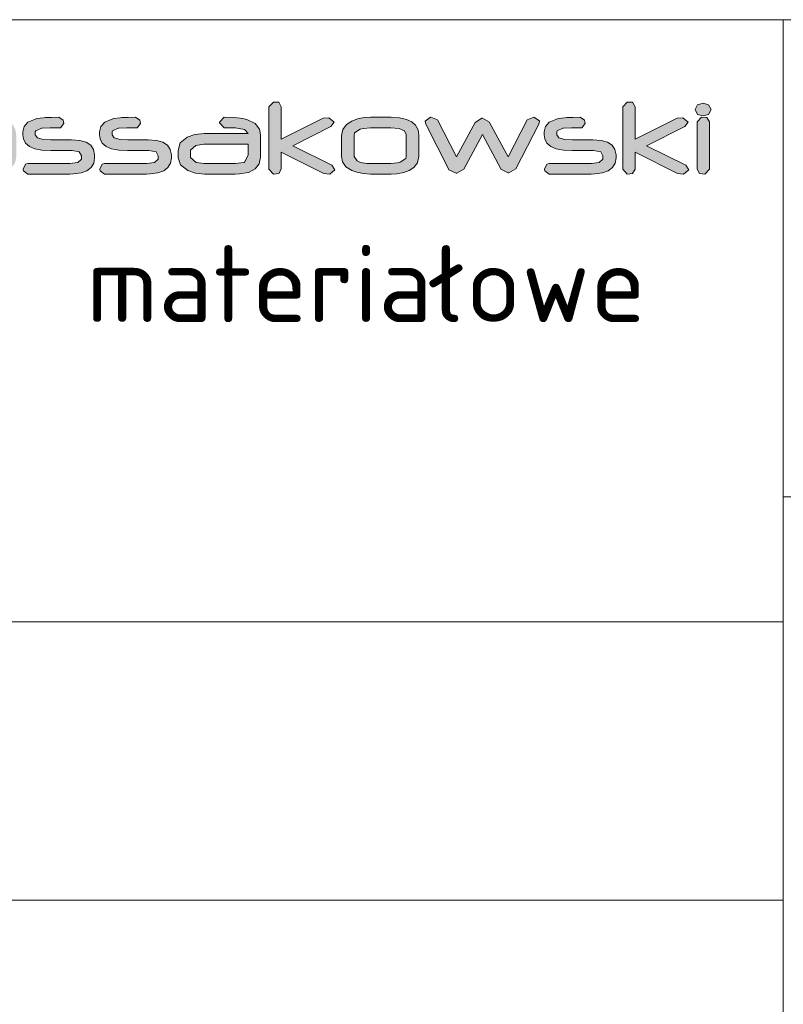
# Model space of a CAD drawing. Header units: millimetres. Extents: x -176817 to 571382, y -58489 to 156123.
# Tile 138 of 256: x -64975 to -64952, y 95768 to 95799. Entities that reach past the tile are written whole.
import ezdxf

# ---------------------------------------------------------------- set-up
doc = ezdxf.new("R2010")
doc.units = ezdxf.units.MM
doc.header["$LTSCALE"] = 0.2
doc.layers.get('0').update_dxf_attribs({"lineweight": 13})
for name, color, linetype, lineweight in [('Prz', 5, 'Continuous', 13), ('SIATKA', 5, 'Continuous', 13), ('TABELA', 7, 'Continuous', 13)]:
    doc.layers.add(name, color=color, linetype=linetype, lineweight=lineweight)
doc.styles.add('Annotative', font='txt')

# ---------------------------------------------------------------- blocks, each defined once
blk = doc.blocks.new('structure pro')
h = blk.add_hatch(color=7)
h.dxf.hatch_style = 1
h.paths.add_polyline_path([(739.2, 22.6), (739.75, 24.09), (741.79, 25.19), (745.17, 25.58), (748.07, 25.58), (749.33, 27.39), (749.17, 28.65), (747.37, 29.9), (747.13, 29.9), (743.75, 29.75), (741, 29.43), (738.81, 28.88), (738.33, 28.65), (735.98, 27.23), (734.56, 25.19), (734.09, 22.6), (734.09, 8.31), (734.09, 7.76), (735.9, 6.34), (738.18, 6.5), (739.2, 8.31)])
h.paths.add_polyline_path([(553.28, 43.25), (550.33, 45.35), (549.87, 45.35), (544.24, 45.15), (539.6, 44.63), (536, 43.65), (535.15, 43.39), (531.22, 40.96), (528.86, 37.63), (528.08, 33.24), (528.08, 9.48), (528.21, 8.44), (531.15, 6.21), (534.95, 6.47), (536.72, 9.42), (536.72, 33.24), (537.63, 35.79), (540.91, 37.56), (546.6, 38.22), (551.38, 38.28), (553.54, 41.29)])
h.paths.add_polyline_path([(115.83, 43.25), (112.82, 45.35), (112.42, 45.35), (106.8, 45.15), (102.15, 44.63), (98.48, 43.65), (97.7, 43.39), (93.77, 40.96), (91.42, 37.63), (90.63, 33.24), (90.63, 9.48), (90.7, 8.44), (93.71, 6.21), (97.44, 6.47), (99.2, 9.42), (99.2, 33.24), (100.12, 35.79), (103.46, 37.56), (109.15, 38.22), (113.93, 38.28), (116.02, 41.29)])
h.paths.add_polyline_path([(1436.84, 35.09), (1434.56, 35.72), (1432.28, 35.09), (1431.18, 33.12), (1432.28, 31.08), (1434.56, 30.45), (1436.84, 31.08), (1437.86, 33.12)])
h.paths.add_polyline_path([(1436.13, 29.75), (1433.93, 29.98), (1432.05, 28.02), (1432.05, 8.31), (1432.99, 6.58), (1435.27, 6.34), (1437.15, 8.31), (1437.15, 28.02)])
h.paths.add_polyline_path([(1405.27, 36.11), (1403.07, 36.19), (1401.18, 34.3), (1401.18, 8.31), (1403.07, 6.34), (1405.27, 6.58), (1406.29, 8.31), (1406.29, 15.45), (1423.96, 6.58), (1426.47, 6.34), (1428.59, 8.15), (1427.33, 10.03), (1411.08, 18.12), (1426.94, 26.06), (1428.28, 27.86), (1426.08, 29.67), (1423.72, 29.51), (1406.29, 20.79), (1406.29, 34.3)])
h.paths.add_polyline_path([(1385.4, 28.65), (1383.59, 29.9), (1380.45, 29.83), (1377.94, 29.75), (1377.15, 29.67), (1374.48, 29.35), (1373.38, 29.04), (1370.71, 27.86), (1369.14, 26.13), (1368.67, 23.86), (1368.67, 22.6), (1368.82, 20.95), (1369.77, 19.22), (1371.34, 17.81), (1373.62, 16.87), (1376.6, 16.32), (1380.21, 16.08), (1388.62, 16.08), (1389.09, 16.08), (1392.07, 15.53), (1393.01, 13.96), (1393.01, 13.1), (1392.94, 12.47), (1391.44, 11.13), (1388.22, 10.74), (1370.71, 10.74), (1369.77, 10.51), (1368.75, 8.31), (1368.82, 7.68), (1370.71, 6.34), (1388.14, 6.34), (1389.64, 6.42), (1392.78, 6.81), (1395.21, 7.68), (1397.02, 9.01), (1398.04, 10.82), (1398.43, 13.1), (1398.43, 14.2), (1398.43, 14.35), (1397.96, 16.55), (1396.78, 18.28), (1394.9, 19.54), (1392.23, 20.24), (1388.85, 20.48), (1380.29, 20.48), (1377.15, 20.71), (1374.64, 21.42), (1373.85, 22.6), (1373.85, 23.86), (1373.93, 24.33), (1376.36, 25.43), (1376.68, 25.43), (1379.9, 25.51), (1383.59, 25.51), (1384.22, 25.58), (1385.55, 27.39)])
h.paths.add_polyline_path([(1324.29, 28.8), (1321.55, 29.98), (1321.47, 29.98), (1319.19, 28.33), (1319.5, 27.08), (1328.85, 8.46), (1329.09, 8.15), (1332.07, 6.74), (1332.38, 6.74), (1335.21, 8.38), (1342.99, 22.76), (1350.6, 8.46), (1350.68, 8.31), (1353.67, 6.81), (1353.98, 6.81), (1356.81, 8.46), (1366.39, 27.08), (1366.7, 28.33), (1366.7, 28.41), (1364.27, 29.98), (1361.6, 28.8), (1353.67, 13.49), (1345.89, 27.78), (1345.89, 27.86), (1342.99, 29.51), (1342.75, 29.51), (1340, 27.78), (1332.23, 13.49)])
h.paths.add_polyline_path([(1308.59, 29.67), (1305.13, 29.9), (1296.49, 29.9), (1293.98, 29.75), (1291.15, 29.2), (1288.8, 28.33), (1286.6, 26.92), (1285.11, 24.8), (1284.56, 22.36), (1284.56, 13.65), (1284.95, 11.45), (1286.36, 9.41), (1288.8, 7.83), (1290.84, 7.13), (1293.59, 6.58), (1296.49, 6.34), (1305.13, 6.34), (1307.49, 6.5), (1310.32, 6.97), (1312.59, 7.76), (1314.56, 9.01), (1316.05, 11.05), (1316.6, 13.65), (1316.6, 22.36), (1316.6, 22.44), (1316.28, 24.72), (1315.26, 26.61), (1313.69, 28.02), (1311.49, 29.04)])
h.paths.add_polyline_path([(1296.57, 25.51), (1304.97, 25.51), (1308.43, 25.19), (1310.63, 24.33), (1311.34, 22.76), (1311.34, 13.65), (1311.18, 12.86), (1308.82, 11.29), (1307.8, 11.05), (1304.97, 10.74), (1296.57, 10.74), (1295.08, 10.74), (1292.41, 11.21), (1291, 11.84), (1289.74, 13.65), (1289.74, 22.36), (1289.97, 23.39), (1292.33, 24.96), (1293.67, 25.27)], flags=16)
h.paths.add_polyline_path([(1258.48, 36.11), (1256.28, 36.19), (1254.4, 34.3), (1254.4, 8.31), (1256.28, 6.34), (1258.48, 6.58), (1259.5, 8.31), (1259.5, 15.45), (1277.17, 6.58), (1279.69, 6.34), (1281.81, 8.15), (1280.55, 10.03), (1264.29, 18.12), (1280.16, 26.06), (1281.49, 27.86), (1279.29, 29.67), (1276.94, 29.51), (1259.5, 20.79), (1259.5, 34.3)])
h.paths.add_polyline_path([(1240.1, 29.75), (1235.86, 29.9), (1233.9, 27.94), (1233.9, 27.63), (1235.86, 25.51), (1237.04, 25.51), (1237.28, 25.51), (1238.14, 25.58), (1238.85, 25.58), (1240.57, 25.51), (1244.34, 24.8), (1245.84, 23.15), (1227.54, 23.15), (1223.61, 22.76), (1220.47, 21.66), (1220.31, 21.58), (1217.56, 19.3), (1216.7, 16.16), (1216.7, 13.18), (1216.7, 13.02), (1217.72, 10.11), (1220.71, 7.83), (1223.93, 6.74), (1227.69, 6.34), (1240.34, 6.34), (1242.15, 6.42), (1245.99, 7.05), (1248.74, 8.46), (1250.39, 10.58), (1250.94, 13.41), (1250.94, 22.68), (1250.55, 24.96), (1248.66, 27.39), (1245.29, 29.04), (1243.56, 29.35)])
h.paths.add_polyline_path([(1240.42, 10.74), (1227.54, 10.74), (1224.16, 11.21), (1221.88, 13.25), (1221.88, 16.24), (1224.08, 18.2), (1227.46, 18.75), (1245.76, 18.75), (1245.76, 17.89), (1245.84, 16.71), (1245.84, 15.53), (1245.84, 14.67), (1245.84, 14.12), (1244.34, 11.29), (1244.11, 11.13)], flags=16)
h.paths.add_polyline_path([(1200.91, 28.65), (1199.11, 29.9), (1196.04, 29.83), (1193.45, 29.75), (1192.67, 29.67), (1190, 29.35), (1188.9, 29.04), (1186.31, 27.86), (1184.74, 26.13), (1184.19, 23.86), (1184.19, 22.6), (1184.42, 20.95), (1185.29, 19.22), (1186.86, 17.81), (1189.13, 16.87), (1192.12, 16.32), (1195.73, 16.08), (1204.13, 16.08), (1204.61, 16.08), (1207.59, 15.53), (1208.53, 13.96), (1208.53, 13.1), (1208.45, 12.47), (1206.96, 11.13), (1203.74, 10.74), (1186.23, 10.74), (1185.29, 10.51), (1184.26, 8.31), (1184.34, 7.68), (1186.23, 6.34), (1203.66, 6.34), (1205.16, 6.42), (1208.3, 6.81), (1210.81, 7.68), (1212.54, 9.01), (1213.56, 10.82), (1213.95, 13.1), (1213.95, 14.2), (1213.95, 14.35), (1213.48, 16.55), (1212.3, 18.28), (1210.42, 19.54), (1207.75, 20.24), (1204.37, 20.48), (1195.81, 20.48), (1192.67, 20.71), (1190.15, 21.42), (1189.37, 22.6), (1189.37, 23.86), (1189.45, 24.33), (1191.88, 25.43), (1192.2, 25.43), (1195.42, 25.51), (1199.11, 25.51), (1199.74, 25.58), (1201.07, 27.39)])
h.paths.add_polyline_path([(1169.11, 28.65), (1167.3, 29.9), (1164.16, 29.83), (1161.65, 29.75), (1160.86, 29.67), (1158.19, 29.35), (1157.09, 29.04), (1154.42, 27.86), (1152.85, 26.13), (1152.38, 23.86), (1152.38, 22.6), (1152.54, 20.95), (1153.48, 19.22), (1155.05, 17.81), (1157.33, 16.87), (1160.23, 16.32), (1163.92, 16.08), (1172.33, 16.08), (1172.72, 16.08), (1175.7, 15.53), (1176.72, 13.96), (1176.72, 13.1), (1176.65, 12.47), (1175.15, 11.13), (1171.86, 10.74), (1154.34, 10.74), (1153.48, 10.51), (1152.46, 8.31), (1152.54, 7.68), (1154.34, 6.34), (1171.86, 6.34), (1173.35, 6.42), (1176.49, 6.81), (1178.92, 7.68), (1180.73, 9.01), (1181.75, 10.82), (1182.07, 13.1), (1182.07, 14.2), (1182.07, 14.35), (1181.67, 16.55), (1180.49, 18.28), (1178.61, 19.54), (1175.94, 20.24), (1172.56, 20.48), (1163.92, 20.48), (1160.78, 20.71), (1158.35, 21.42), (1157.48, 22.6), (1157.48, 23.86), (1157.64, 24.33), (1160.08, 25.43), (1160.39, 25.43), (1163.61, 25.51), (1167.3, 25.51), (1167.93, 25.58), (1169.26, 27.39)])
h.paths.add_polyline_path([(1141.62, 29.67), (1138.16, 29.9), (1129.52, 29.9), (1127.01, 29.75), (1124.18, 29.2), (1121.83, 28.33), (1119.63, 26.92), (1118.06, 24.8), (1117.59, 22.36), (1117.59, 13.65), (1117.98, 11.45), (1119.39, 9.41), (1121.83, 7.83), (1123.87, 7.13), (1126.62, 6.58), (1129.52, 6.34), (1138.16, 6.34), (1140.52, 6.5), (1143.35, 6.97), (1145.62, 7.76), (1147.59, 9.01), (1149.08, 11.05), (1149.63, 13.65), (1149.63, 22.36), (1149.63, 22.44), (1149.24, 24.72), (1148.29, 26.61), (1146.72, 28.02), (1144.45, 29.04)])
h.paths.add_polyline_path([(1129.6, 25.51), (1138.01, 25.51), (1141.46, 25.19), (1143.66, 24.33), (1144.37, 22.76), (1144.37, 13.65), (1144.13, 12.86), (1141.85, 11.29), (1140.83, 11.05), (1138.01, 10.74), (1129.6, 10.74), (1128.11, 10.74), (1125.44, 11.21), (1123.95, 11.84), (1122.77, 13.65), (1122.77, 22.36), (1123.01, 23.39), (1125.36, 24.96), (1126.7, 25.27)], flags=16)
h.paths.add_polyline_path([(1086.96, 34.3), (1084.99, 36.19), (1082.72, 36.11), (1081.62, 34.3), (1081.62, 8.31), (1082.72, 6.58), (1084.99, 6.34), (1086.96, 8.31), (1086.96, 18.67), (1109.81, 6.66), (1112.64, 6.34), (1114.84, 8.15), (1113.58, 10.03), (1091.75, 21.58), (1112.8, 32.65), (1114.13, 34.46), (1111.93, 36.19), (1108.95, 36.03), (1086.96, 24.33)])
h.paths.add_polyline_path([(1052.94, 36.11), (1050.74, 36.19), (1048.78, 34.3), (1048.78, 20.56), (1044.07, 15.92), (1043.59, 15.14), (1044.62, 14.35), (1046.11, 14.67), (1048.78, 17.26), (1048.78, 8.31), (1049.88, 6.58), (1052.08, 6.34), (1053.96, 8.31), (1053.96, 22.29), (1058.83, 27), (1059.22, 27.78), (1058.2, 28.57), (1056.79, 28.33), (1053.96, 25.58), (1053.96, 34.3)])
h.paths.add_polyline_path([(1034.65, 29.67), (1031.51, 29.9), (1021.93, 29.9), (1019.02, 29.75), (1016.2, 29.28), (1013.92, 28.49), (1011.56, 27), (1009.99, 24.96), (1009.52, 22.44), (1009.52, 13.8), (1009.52, 13.1), (1010.38, 10.66), (1012.35, 8.54), (1013.05, 8.07), (1015.41, 7.13), (1018.63, 6.58), (1021.14, 6.42), (1022.32, 6.42), (1025.39, 6.34), (1026.01, 6.42), (1027.27, 8.31), (1027.19, 9.41), (1025.39, 10.74), (1023.89, 10.74), (1021.22, 10.82), (1018.79, 11.13), (1017.53, 11.53), (1015.49, 13.02), (1014.86, 15.45), (1014.86, 15.61), (1040.54, 15.61), (1040.86, 15.61), (1041.96, 17.73), (1041.96, 23.39), (1041.8, 24.72), (1040.62, 26.92), (1038.27, 28.57), (1037.24, 29.04)])
h.paths.add_polyline_path([(1022.71, 25.58), (1026.41, 25.58), (1028.06, 25.58), (1031.9, 25.35), (1034.73, 24.88), (1036.38, 24.01), (1036.93, 22.99), (1036.93, 20.09), (1014.7, 20.09), (1014.7, 22.76), (1015.18, 24.01), (1017.92, 25.19), (1019.89, 25.43)], flags=16)
h.paths.add_polyline_path([(965.23, 28.8), (962.48, 29.98), (962.4, 29.98), (960.04, 28.33), (960.36, 27.08), (969.78, 8.46), (969.94, 8.15), (973, 6.74), (973.32, 6.74), (976.14, 8.38), (983.84, 22.76), (991.46, 8.46), (991.54, 8.31), (994.52, 6.81), (994.91, 6.81), (997.66, 8.46), (1007.24, 27.08), (1007.64, 28.33), (1007.64, 28.41), (1005.2, 29.98), (1002.45, 28.8), (994.52, 13.49), (986.82, 27.78), (986.75, 27.86), (983.84, 29.51), (983.68, 29.51), (980.85, 27.78), (973.16, 13.49)])
h.paths.add_polyline_path([(946.61, 29.75), (942.37, 29.9), (940.41, 27.94), (940.41, 27.63), (942.37, 25.51), (943.55, 25.51), (943.79, 25.51), (944.65, 25.58), (945.36, 25.58), (947.08, 25.51), (950.85, 24.8), (952.35, 23.15), (934.05, 23.15), (930.2, 22.76), (926.98, 21.66), (926.82, 21.58), (924.07, 19.3), (923.21, 16.16), (923.21, 13.18), (923.21, 13.02), (924.23, 10.11), (927.21, 7.83), (930.43, 6.74), (934.2, 6.34), (946.85, 6.34), (948.66, 6.42), (952.5, 7.05), (955.25, 8.46), (956.9, 10.58), (957.45, 13.41), (957.45, 22.68), (957.06, 24.96), (955.17, 27.39), (951.8, 29.04), (950.07, 29.35)])
h.paths.add_polyline_path([(946.93, 10.74), (934.05, 10.74), (930.67, 11.21), (928.39, 13.25), (928.39, 16.24), (930.59, 18.2), (933.97, 18.75), (952.27, 18.75), (952.27, 17.89), (952.35, 16.71), (952.35, 15.53), (952.35, 14.67), (952.35, 14.12), (950.85, 11.29), (950.62, 11.13)], flags=16)
h.paths.add_polyline_path([(911.82, 35.95), (907.89, 36.19), (885.28, 36.19), (883.31, 34.3), (883.31, 8.31), (885.28, 6.34), (887.63, 6.58), (888.81, 8.31), (888.81, 17.02), (907.66, 17.02), (909.07, 17.1), (912.76, 17.49), (915.98, 18.52), (917.4, 19.22), (919.68, 21.66), (920.46, 24.96), (920.46, 29.59), (920.38, 30.3), (918.97, 32.97), (915.75, 34.93), (915.12, 35.17)])
h.paths.add_polyline_path([(888.81, 31.79), (907.97, 31.79), (910.41, 31.71), (913.86, 30.85), (915.04, 29.2), (915.04, 25.11), (914.57, 23.54), (912.29, 22.05), (907.97, 21.5), (888.81, 21.5)], flags=16)
h.paths.add_polyline_path([(851.51, 11.05), (852.6, 9.09), (851.51, 7.05), (849.23, 6.42), (846.95, 7.05), (845.85, 9.09), (846.95, 11.05), (849.23, 11.68)])
h.paths.add_polyline_path([(828.34, 38.54), (827.32, 38.7), (825.59, 38.07), (824.72, 36.42), (825.59, 34.77), (827.39, 34.22), (829.12, 34.85), (829.99, 36.42), (829.75, 37.36), (829.2, 38.07)])
h.paths.add_polyline_path([(842.47, 28.41), (840.82, 29.12), (838.86, 28.49), (812.39, 11.29), (810.98, 9.17), (812.16, 7.05), (814.59, 6.34), (841.69, 6.34), (841.85, 6.34), (843.73, 8.54), (843.73, 8.7), (841.69, 10.74), (820.17, 10.82), (842.47, 25.35), (843.1, 26.68)])
h.paths.add_polyline_path([(801.01, 29.59), (796.45, 29.9), (788.05, 29.9), (784.99, 29.75), (781.14, 29.04), (778.39, 27.7), (776.74, 25.74), (776.19, 23.15), (776.19, 8.31), (777.21, 6.58), (779.41, 6.34), (781.37, 8.31), (781.37, 23.23), (781.37, 23.39), (783.89, 25.35), (785.3, 25.43), (787.58, 25.51), (796.45, 25.51), (798.96, 25.51), (800.38, 25.35), (800.77, 25.27), (802.97, 23.23), (802.97, 8.31), (804.07, 6.58), (806.27, 6.34), (808.23, 8.31), (808.23, 23.23), (808, 24.8), (806.82, 27.08), (804.46, 28.65)])
h.paths.add_polyline_path([(771.79, 35.09), (769.51, 35.72), (767.24, 35.09), (766.14, 33.12), (767.24, 31.08), (769.51, 30.45), (771.79, 31.08), (772.89, 33.12)])
h.paths.add_polyline_path([(771.16, 29.75), (768.96, 29.98), (767, 28.02), (767, 8.31), (768.02, 6.58), (770.22, 6.34), (772.18, 8.31), (772.18, 28.02)])
h.paths.add_polyline_path([(730.01, 36.03), (727.81, 36.19), (725.85, 34.3), (725.85, 29.67), (710.45, 29.67), (706.84, 29.51), (703.23, 28.65), (700.56, 27.23), (698.91, 25.11), (698.2, 22.36), (698.12, 20.09), (698.12, 16.08), (698.2, 13.02), (698.52, 11.21), (699.93, 9.09), (702.44, 7.6), (705.98, 6.66), (710.53, 6.34), (718.39, 6.34), (719.49, 6.42), (723.18, 6.81), (726.4, 7.83), (727.5, 8.38), (730.17, 10.66), (731.03, 13.57), (731.03, 34.3)])
h.paths.add_polyline_path([(717.91, 10.74), (710.45, 10.74), (709.35, 10.74), (706.06, 10.98), (705.03, 11.37), (703.39, 13.96), (703.39, 22.29), (703.7, 23.39), (705.9, 24.88), (710.3, 25.35), (725.85, 25.35), (725.85, 13.73), (725.22, 12.23), (722.63, 11.13)], flags=16)
h.paths.add_polyline_path([(598.24, 45.02), (592.41, 45.35), (578.08, 45.35), (573.83, 45.15), (569.18, 44.3), (565.19, 42.73), (561.52, 40.38), (558.97, 36.97), (558.12, 32.78), (558.12, 18.38), (558.77, 14.72), (561.13, 11.25), (565.25, 8.63), (568.59, 7.46), (573.17, 6.54), (578.08, 6.21), (592.41, 6.21), (596.34, 6.34), (601.05, 7.13), (604.91, 8.57), (608.12, 10.66), (610.67, 14.07), (611.52, 18.38), (611.52, 32.85), (611.52, 33.05), (610.93, 36.84), (609.36, 39.92), (606.68, 42.27), (602.95, 43.97)])
h.paths.add_polyline_path([(578.21, 38.08), (592.15, 38.08), (597.91, 37.63), (601.58, 36.06), (602.82, 33.44), (602.82, 18.38), (602.49, 17.01), (598.63, 14.39), (596.93, 13.93), (592.22, 13.41), (578.21, 13.41), (575.72, 13.54), (571.27, 14.26), (568.85, 15.31), (566.76, 18.38), (566.76, 32.78), (567.22, 34.55), (571.14, 37.1), (573.3, 37.69)], flags=16)
h.paths.add_polyline_path([(508.97, 45.09), (502.82, 45.35), (489.14, 45.35), (484.49, 45.22), (479.71, 44.63), (476.24, 43.65), (472.71, 41.55), (470.29, 38.15), (469.44, 33.77), (469.44, -1.45), (469.57, -2.43), (472.65, -4.65), (476.31, -4.33), (478.08, -1.45), (478.08, 6.54), (504.91, 6.54), (510.08, 6.8), (514.92, 7.78), (518.65, 9.42), (521.4, 11.84), (522.97, 14.92), (523.56, 18.65), (523.56, 33.83), (523.5, 34.55), (522.78, 37.82), (520.95, 40.57), (518.07, 42.67), (514.07, 44.17)])
h.paths.add_polyline_path([(504.91, 13.74), (478.08, 13.74), (478.08, 33.5), (478.08, 33.9), (479.52, 36.25), (483.31, 37.69), (489.47, 38.15), (502.95, 38.15), (506.09, 38.08), (510.08, 37.76), (512.9, 36.84), (514.86, 33.77), (514.86, 18.52), (513.94, 16.09), (510.67, 14.33)], flags=16)
h.paths.add_polyline_path([(405.23, 45.02), (400.13, 45.41), (384.03, 45.41), (379.25, 45.22), (374.61, 44.43), (370.74, 43.06), (366.75, 40.57), (364.2, 37.17), (363.35, 32.98), (363.35, 18.58), (363.41, 17.47), (364.85, 13.41), (368.13, 9.81), (369.3, 9.09), (373.3, 7.46), (378.6, 6.47), (382.79, 6.28), (384.75, 6.21), (389.85, 6.21), (390.9, 6.28), (393.06, 9.42), (392.8, 11.32), (389.85, 13.41), (387.37, 13.48), (382.98, 13.61), (378.79, 14.13), (376.83, 14.79), (373.43, 17.34), (372.25, 21.26), (372.25, 21.59), (415.12, 21.59), (415.64, 21.59), (417.47, 25.13), (417.47, 34.55), (417.28, 36.78), (415.25, 40.44), (411.32, 43.19), (409.62, 43.91)])
h.paths.add_polyline_path([(385.4, 38.22), (391.56, 38.28), (394.24, 38.22), (400.72, 37.82), (405.37, 36.97), (408.18, 35.66), (409.1, 33.83), (409.1, 29.05), (371.99, 29.05), (371.99, 33.5), (372.84, 35.6), (377.42, 37.56), (380.69, 37.95)], flags=16)
edge = h.paths.add_edge_path()
edge.add_line((357.72, 38.28), (359.88, 41.29))
edge.add_line((359.88, 41.29), (359.62, 43.25))
edge.add_line((359.62, 43.25), (356.67, 45.35))
edge.add_line((356.67, 45.35), (356.21, 45.35))
edge.add_line((356.21, 45.35), (350.59, 45.15))
edge.add_line((350.59, 45.15), (345.94, 44.63))
edge.add_line((345.94, 44.63), (342.34, 43.65))
edge.add_line((342.34, 43.65), (341.49, 43.39))
edge.add_line((341.49, 43.39), (337.56, 40.96))
edge.add_line((337.56, 40.96), (335.21, 37.63))
edge.add_line((335.21, 37.63), (334.42, 33.24))
edge.add_line((334.42, 33.24), (334.42, 9.48))
edge.add_line((334.42, 9.48), (334.55, 8.44))
edge.add_line((334.55, 8.44), (337.5, 6.21))
edge.add_line((337.5, 6.21), (341.23, 6.47))
edge.add_line((341.23, 6.47), (343.06, 9.42))
edge.add_line((343.06, 9.42), (343.06, 33.24))
edge.add_line((343.06, 33.24), (343.98, 35.79))
edge.add_line((343.98, 35.79), (347.25, 37.56))
edge.add_line((347.25, 37.56), (352.94, 38.22))
edge.add_line((352.94, 38.22), (357.72, 38.28))
edge.add_line((357.72, 38.28), (352.94, 38.22))
h.paths.add_polyline_path([(281.74, 45.09), (278.01, 45.35), (276.96, 45.28), (274.8, 42.14), (274.8, 17.86), (274.86, 16.88), (275.65, 13.61), (277.55, 10.92), (280.49, 8.9), (284.55, 7.39), (289.66, 6.47), (295.81, 6.21), (299.87, 6.21), (300.19, 6.15), (302.74, 6.15), (304.51, 6.08), (305.23, 6.08), (311.71, 6.34), (317.14, 7.13), (321.59, 8.31), (325.06, 10.01), (327.55, 12.17), (328.99, 14.79), (329.51, 17.86), (329.51, 42.14), (329.38, 43.25), (326.31, 45.35), (322.51, 45.09), (320.74, 42.14), (320.74, 17.8), (320.74, 17.21), (319.04, 15.11), (315.05, 13.87), (308.63, 13.41), (295.81, 13.41), (293.71, 13.48), (288.02, 14.13), (284.55, 15.57), (283.44, 17.86), (283.44, 42.14)])
h.paths.add_polyline_path([(252.15, 55.69), (248.49, 55.95), (247.51, 55.89), (245.28, 52.74), (245.28, 45.02), (242.53, 45.02), (240.96, 44.83), (238.93, 41.49), (240.96, 38.08), (242.53, 37.95), (245.28, 37.89), (245.28, 9.42), (247.05, 6.47), (250.71, 6.21), (251.76, 6.28), (253.92, 9.42), (253.92, 37.89), (267.53, 37.89), (268.58, 37.95), (270.81, 41.03), (270.54, 42.93), (267.53, 45.02), (253.92, 45.02), (253.92, 52.74)])
h.paths.add_polyline_path([(236.05, 43.32), (232.91, 45.35), (198.75, 45.35), (194.17, 45.15), (189.19, 44.24), (185.33, 42.6), (182.58, 40.31), (180.95, 37.23), (180.42, 33.5), (180.42, 18.06), (181.14, 13.87), (183.43, 10.4), (187.36, 7.98), (190.18, 7.06), (194.76, 6.41), (200.58, 6.21), (232.45, 6.21), (234.35, 6.47), (236.45, 9.42), (236.19, 11.32), (233.24, 13.41), (200.84, 13.41), (199.01, 13.48), (193.45, 14.2), (190.11, 15.83), (189, 18.45), (189, 33.77), (189.98, 35.99), (193.38, 37.56), (199.4, 38.08), (232.91, 38.08), (234.35, 38.35), (236.25, 41.75)])
h.paths.add_polyline_path([(127.87, 45.09), (124.21, 45.35), (123.16, 45.28), (121, 42.14), (121, 17.86), (121, 16.88), (121.85, 13.61), (123.75, 10.92), (126.69, 8.9), (130.75, 7.39), (135.79, 6.47), (141.94, 6.21), (146, 6.21), (146.33, 6.15), (148.88, 6.15), (150.71, 6.08), (151.43, 6.08), (157.85, 6.34), (163.28, 7.13), (167.79, 8.31), (171.2, 10.01), (173.68, 12.17), (175.19, 14.79), (175.65, 17.86), (175.65, 42.14), (175.58, 43.25), (172.44, 45.35), (168.71, 45.09), (166.94, 42.14), (166.94, 17.8), (166.88, 17.21), (165.24, 15.11), (161.18, 13.87), (154.83, 13.41), (141.94, 13.41), (139.91, 13.48), (134.15, 14.13), (130.75, 15.57), (129.57, 17.86), (129.57, 42.14)])
h.paths.add_polyline_path([(69.3, 55.69), (65.63, 55.95), (64.65, 55.89), (62.49, 52.74), (62.49, 45.02), (59.67, 45.02), (58.1, 44.83), (56.07, 41.49), (58.1, 38.08), (59.67, 37.95), (62.49, 37.89), (62.49, 9.42), (64.19, 6.47), (67.92, 6.21), (68.9, 6.28), (71.06, 9.42), (71.06, 37.89), (84.68, 37.89), (85.79, 37.95), (87.95, 41.03), (87.69, 42.93), (84.68, 45.02), (71.06, 45.02), (71.06, 52.74)])
h.paths.add_polyline_path([(31.73, 43.25), (28.78, 45.35), (23.55, 45.35), (19.29, 45.15), (17.98, 45.09), (13.6, 44.5), (11.7, 44.04), (7.38, 42.08), (4.7, 39.13), (3.85, 35.34), (3.85, 33.18), (4.18, 30.49), (5.68, 27.61), (8.3, 25.32), (12.09, 23.69), (17.07, 22.77), (23.16, 22.44), (37.16, 22.44), (37.88, 22.44), (42.85, 21.46), (44.49, 18.84), (44.49, 17.4), (44.36, 16.36), (41.87, 14.2), (36.44, 13.41), (7.25, 13.41), (5.75, 13.15), (4.04, 9.42), (4.18, 8.37), (7.25, 6.21), (36.38, 6.21), (38.8, 6.28), (44.1, 6.93), (48.16, 8.44), (51.1, 10.66), (52.87, 13.61), (53.46, 17.4), (53.46, 19.17), (53.46, 19.5), (52.74, 23.16), (50.77, 26.04), (47.57, 28.14), (43.18, 29.38), (37.49, 29.77), (23.22, 29.77), (17.98, 30.03), (13.86, 31.21), (12.49, 33.31), (12.49, 35.34), (12.62, 36.12), (16.74, 37.95), (17.26, 38.02), (22.57, 38.08), (28.78, 38.08), (29.83, 38.22), (31.99, 41.29)])
edge = h.paths.add_edge_path()
edge.add_line((748.07, 25.58), (745.17, 25.58))
edge.add_line((551.38, 38.28), (546.6, 38.22))
edge.add_line((113.93, 38.28), (109.15, 38.22))
at = {"color": 7, "lineweight": 0}
for p, q in [((1256.28, 36.19), (1254.4, 34.3)), ((1254.4, 34.3), (1254.4, 8.31)), ((1258.48, 36.11), (1256.28, 36.19)), ((1259.5, 34.3), (1258.48, 36.11)), ((1259.5, 20.79), (1259.5, 34.3)), ((1403.07, 36.19), (1401.18, 34.3)), ((1401.18, 34.3), (1401.18, 8.31)), ((1405.27, 36.11), (1403.07, 36.19)), ((1406.29, 34.3), (1405.27, 36.11)), ((1406.29, 20.79), (1406.29, 34.3)), ((1432.28, 35.09), (1431.18, 33.12)), ((1431.18, 33.12), (1432.28, 31.08)), ((1434.56, 35.72), (1432.28, 35.09)), ((1436.84, 35.09), (1434.56, 35.72)), ((1437.86, 33.12), (1436.84, 35.09)), ((1436.84, 31.08), (1437.86, 33.12)), ((1157.09, 29.04), (1154.42, 27.86)), ((1158.19, 29.35), (1157.09, 29.04)), ((1160.86, 29.67), (1158.19, 29.35)), ((1161.65, 29.75), (1160.86, 29.67)), ((1164.16, 29.83), (1161.65, 29.75)), ((1167.3, 29.9), (1164.16, 29.83)), ((1169.11, 28.65), (1167.3, 29.9)), ((1169.26, 27.39), (1169.11, 28.65)), ((1188.9, 29.04), (1186.31, 27.86)), ((1190, 29.35), (1188.9, 29.04)), ((1192.67, 29.67), (1190, 29.35)), ((1193.45, 29.75), (1192.67, 29.67)), ((1196.04, 29.83), (1193.45, 29.75)), ((1199.11, 29.9), (1196.04, 29.83)), ((1200.91, 28.65), (1199.11, 29.9)), ((1201.07, 27.39), (1200.91, 28.65)), ((1235.86, 29.9), (1233.9, 27.94)), ((1240.1, 29.75), (1235.86, 29.9)), ((1243.56, 29.35), (1240.1, 29.75)), ((1245.29, 29.04), (1243.56, 29.35)), ((1248.66, 27.39), (1245.29, 29.04)), ((1276.94, 29.51), (1259.5, 20.79)), ((1279.29, 29.67), (1276.94, 29.51)), ((1281.49, 27.86), (1279.29, 29.67)), ((1291.15, 29.2), (1288.8, 28.33)), ((1293.98, 29.75), (1291.15, 29.2)), ((1296.49, 29.9), (1293.98, 29.75)), ((1305.13, 29.9), (1296.49, 29.9)), ((1308.59, 29.67), (1305.13, 29.9)), ((1311.49, 29.04), (1308.59, 29.67)), ((1313.69, 28.02), (1311.49, 29.04)), ((1321.47, 29.98), (1319.19, 28.33)), ((1321.55, 29.98), (1321.47, 29.98)), ((1324.29, 28.8), (1321.55, 29.98)), ((1332.23, 13.49), (1324.29, 28.8)), ((1342.75, 29.51), (1340, 27.78)), ((1342.99, 29.51), (1342.75, 29.51)), ((1345.89, 27.86), (1342.99, 29.51)), ((1361.6, 28.8), (1353.67, 13.49)), ((1364.27, 29.98), (1361.6, 28.8)), ((1366.7, 28.41), (1364.27, 29.98)), ((1373.38, 29.04), (1370.71, 27.86)), ((1374.48, 29.35), (1373.38, 29.04)), ((1377.15, 29.67), (1374.48, 29.35)), ((1377.94, 29.75), (1377.15, 29.67)), ((1380.45, 29.83), (1377.94, 29.75)), ((1383.59, 29.9), (1380.45, 29.83)), ((1385.4, 28.65), (1383.59, 29.9)), ((1385.55, 27.39), (1385.4, 28.65)), ((1423.72, 29.51), (1406.29, 20.79)), ((1426.08, 29.67), (1423.72, 29.51)), ((1428.28, 27.86), (1426.08, 29.67)), ((1433.93, 29.98), (1432.05, 28.02)), ((1432.28, 31.08), (1434.56, 30.45)), ((1436.13, 29.75), (1433.93, 29.98)), ((1434.56, 30.45), (1436.84, 31.08)), ((1437.15, 28.02), (1436.13, 29.75)), ((1152.85, 26.13), (1152.38, 23.86)), ((1154.42, 27.86), (1152.85, 26.13)), ((1157.64, 24.33), (1160.08, 25.43)), ((1160.08, 25.43), (1160.39, 25.43)), ((1160.39, 25.43), (1163.61, 25.51)), ((1163.61, 25.51), (1167.3, 25.51)), ((1167.3, 25.51), (1167.93, 25.58)), ((1167.93, 25.58), (1169.26, 27.39)), ((1184.74, 26.13), (1184.19, 23.86)), ((1186.31, 27.86), (1184.74, 26.13)), ((1189.45, 24.33), (1191.88, 25.43)), ((1191.88, 25.43), (1192.2, 25.43)), ((1192.2, 25.43), (1195.42, 25.51)), ((1195.42, 25.51), (1199.11, 25.51)), ((1199.11, 25.51), (1199.74, 25.58)), ((1199.74, 25.58), (1201.07, 27.39)), ((1233.9, 27.94), (1233.9, 27.63)), ((1233.9, 27.63), (1235.86, 25.51)), ((1235.86, 25.51), (1237.04, 25.51)), ((1237.04, 25.51), (1237.28, 25.51)), ((1237.28, 25.51), (1238.14, 25.58)), ((1238.14, 25.58), (1238.85, 25.58)), ((1238.85, 25.58), (1240.57, 25.51)), ((1240.57, 25.51), (1244.34, 24.8)), ((1244.34, 24.8), (1245.84, 23.15)), ((1250.55, 24.96), (1248.66, 27.39)), ((1250.94, 22.68), (1250.55, 24.96)), ((1264.29, 18.12), (1280.16, 26.06)), ((1280.16, 26.06), (1281.49, 27.86)), ((1285.11, 24.8), (1284.56, 22.36)), ((1286.6, 26.92), (1285.11, 24.8)), ((1288.8, 28.33), (1286.6, 26.92)), ((1289.97, 23.39), (1292.33, 24.96)), ((1292.33, 24.96), (1293.67, 25.27)), ((1293.67, 25.27), (1296.57, 25.51)), ((1296.57, 25.51), (1304.97, 25.51)), ((1304.97, 25.51), (1308.43, 25.19)), ((1308.43, 25.19), (1310.63, 24.33)), ((1315.26, 26.61), (1313.69, 28.02)), ((1316.28, 24.72), (1315.26, 26.61)), ((1316.6, 22.44), (1316.28, 24.72)), ((1319.19, 28.33), (1319.5, 27.08)), ((1319.5, 27.08), (1328.85, 8.46)), ((1340, 27.78), (1332.23, 13.49)), ((1345.89, 27.78), (1345.89, 27.86)), ((1353.67, 13.49), (1345.89, 27.78)), ((1356.81, 8.46), (1366.39, 27.08)), ((1366.39, 27.08), (1366.7, 28.33)), ((1366.7, 28.33), (1366.7, 28.41)), ((1369.14, 26.13), (1368.67, 23.86)), ((1370.71, 27.86), (1369.14, 26.13)), ((1373.93, 24.33), (1376.36, 25.43)), ((1376.36, 25.43), (1376.68, 25.43)), ((1376.68, 25.43), (1379.9, 25.51)), ((1379.9, 25.51), (1383.59, 25.51)), ((1383.59, 25.51), (1384.22, 25.58)), ((1384.22, 25.58), (1385.55, 27.39)), ((1411.08, 18.12), (1426.94, 26.06)), ((1426.94, 26.06), (1428.28, 27.86)), ((1432.05, 28.02), (1432.05, 8.31)), ((1437.15, 8.31), (1437.15, 28.02)), ((1152.38, 23.86), (1152.38, 22.6)), ((1152.38, 22.6), (1152.54, 20.95)), ((1152.54, 20.95), (1153.48, 19.22)), ((1157.48, 23.86), (1157.64, 24.33)), ((1157.48, 22.6), (1157.48, 23.86)), ((1158.35, 21.42), (1157.48, 22.6)), ((1160.78, 20.71), (1158.35, 21.42)), ((1163.92, 20.48), (1160.78, 20.71)), ((1172.56, 20.48), (1163.92, 20.48)), ((1175.94, 20.24), (1172.56, 20.48)), ((1184.19, 23.86), (1184.19, 22.6)), ((1184.19, 22.6), (1184.42, 20.95)), ((1184.42, 20.95), (1185.29, 19.22)), ((1189.37, 23.86), (1189.45, 24.33)), ((1189.37, 22.6), (1189.37, 23.86)), ((1190.15, 21.42), (1189.37, 22.6)), ((1192.67, 20.71), (1190.15, 21.42)), ((1195.81, 20.48), (1192.67, 20.71)), ((1204.37, 20.48), (1195.81, 20.48)), ((1207.75, 20.24), (1204.37, 20.48)), ((1220.31, 21.58), (1217.56, 19.3)), ((1220.47, 21.66), (1220.31, 21.58)), ((1223.61, 22.76), (1220.47, 21.66)), ((1227.54, 23.15), (1223.61, 22.76)), ((1245.84, 23.15), (1227.54, 23.15)), ((1227.54, 23.15), (1227.54, 23.15)), ((1250.94, 13.41), (1250.94, 22.68)), ((1259.5, 20.79), (1259.5, 20.79)), ((1284.56, 22.36), (1284.56, 13.65)), ((1289.74, 22.36), (1289.97, 23.39)), ((1289.74, 13.65), (1289.74, 22.36)), ((1310.63, 24.33), (1311.34, 22.76)), ((1311.34, 22.76), (1311.34, 13.65)), ((1316.6, 22.36), (1316.6, 22.44)), ((1316.6, 13.65), (1316.6, 22.36)), ((1335.21, 8.38), (1342.99, 22.76)), ((1342.99, 22.76), (1350.6, 8.46)), ((1368.67, 23.86), (1368.67, 22.6)), ((1368.67, 22.6), (1368.82, 20.95)), ((1368.82, 20.95), (1369.77, 19.22)), ((1373.85, 23.86), (1373.93, 24.33)), ((1373.85, 22.6), (1373.85, 23.86)), ((1374.64, 21.42), (1373.85, 22.6)), ((1377.15, 20.71), (1374.64, 21.42)), ((1380.29, 20.48), (1377.15, 20.71)), ((1388.85, 20.48), (1380.29, 20.48)), ((1392.23, 20.24), (1388.85, 20.48)), ((1406.29, 20.79), (1406.29, 20.79)), ((1153.48, 19.22), (1155.05, 17.81)), ((1155.05, 17.81), (1157.33, 16.87)), ((1157.33, 16.87), (1160.23, 16.32)), ((1178.61, 19.54), (1175.94, 20.24)), ((1180.49, 18.28), (1178.61, 19.54)), ((1181.67, 16.55), (1180.49, 18.28)), ((1182.07, 14.35), (1181.67, 16.55)), ((1185.29, 19.22), (1186.86, 17.81)), ((1186.86, 17.81), (1189.13, 16.87)), ((1189.13, 16.87), (1192.12, 16.32)), ((1210.42, 19.54), (1207.75, 20.24)), ((1212.3, 18.28), (1210.42, 19.54)), ((1213.48, 16.55), (1212.3, 18.28)), ((1213.95, 14.35), (1213.48, 16.55)), ((1217.56, 19.3), (1216.7, 16.16)), ((1221.88, 16.24), (1224.08, 18.2)), ((1224.08, 18.2), (1227.46, 18.75)), ((1227.46, 18.75), (1245.76, 18.75)), ((1245.76, 18.75), (1245.76, 17.89)), ((1245.76, 17.89), (1245.84, 16.71)), ((1245.84, 16.71), (1245.84, 15.53)), ((1280.55, 10.03), (1264.29, 18.12)), ((1369.77, 19.22), (1371.34, 17.81)), ((1371.34, 17.81), (1373.62, 16.87)), ((1373.62, 16.87), (1376.6, 16.32)), ((1394.9, 19.54), (1392.23, 20.24)), ((1396.78, 18.28), (1394.9, 19.54)), ((1397.96, 16.55), (1396.78, 18.28)), ((1398.43, 14.35), (1397.96, 16.55)), ((1427.33, 10.03), (1411.08, 18.12)), ((1160.23, 16.32), (1163.92, 16.08)), ((1163.92, 16.08), (1172.33, 16.08)), ((1172.33, 16.08), (1172.72, 16.08)), ((1172.72, 16.08), (1175.7, 15.53)), ((1176.65, 12.47), (1175.15, 11.13)), ((1175.7, 15.53), (1176.72, 13.96)), ((1176.72, 13.1), (1176.65, 12.47)), ((1176.72, 13.96), (1176.72, 13.1)), ((1181.75, 10.82), (1182.07, 13.1)), ((1182.07, 14.2), (1182.07, 14.35)), ((1182.07, 13.1), (1182.07, 14.2)), ((1192.12, 16.32), (1195.73, 16.08)), ((1195.73, 16.08), (1204.13, 16.08)), ((1204.13, 16.08), (1204.61, 16.08)), ((1204.61, 16.08), (1207.59, 15.53)), ((1208.45, 12.47), (1206.96, 11.13)), ((1207.59, 15.53), (1208.53, 13.96)), ((1208.53, 13.1), (1208.45, 12.47)), ((1208.53, 13.96), (1208.53, 13.1)), ((1213.56, 10.82), (1213.95, 13.1)), ((1213.95, 14.2), (1213.95, 14.35)), ((1213.95, 13.1), (1213.95, 14.2)), ((1216.7, 16.16), (1216.7, 13.18)), ((1216.7, 13.18), (1216.7, 13.02)), ((1216.7, 13.02), (1217.72, 10.11)), ((1221.88, 13.25), (1221.88, 16.24)), ((1224.16, 11.21), (1221.88, 13.25)), ((1245.84, 14.12), (1244.34, 11.29)), ((1245.84, 15.53), (1245.84, 14.67)), ((1245.84, 14.67), (1245.84, 14.12)), ((1250.39, 10.58), (1250.94, 13.41)), ((1259.5, 15.45), (1277.17, 6.58)), ((1259.5, 8.31), (1259.5, 15.45)), ((1284.56, 13.65), (1284.95, 11.45)), ((1291, 11.84), (1289.74, 13.65)), ((1311.18, 12.86), (1308.82, 11.29)), ((1311.34, 13.65), (1311.18, 12.86)), ((1316.05, 11.05), (1316.6, 13.65)), ((1376.6, 16.32), (1380.21, 16.08)), ((1380.21, 16.08), (1388.62, 16.08)), ((1388.62, 16.08), (1389.09, 16.08)), ((1389.09, 16.08), (1392.07, 15.53)), ((1392.94, 12.47), (1391.44, 11.13)), ((1392.07, 15.53), (1393.01, 13.96)), ((1393.01, 13.1), (1392.94, 12.47)), ((1393.01, 13.96), (1393.01, 13.1)), ((1398.04, 10.82), (1398.43, 13.1)), ((1398.43, 14.2), (1398.43, 14.35)), ((1398.43, 13.1), (1398.43, 14.2)), ((1406.29, 15.45), (1423.96, 6.58)), ((1406.29, 8.31), (1406.29, 15.45)), ((1153.48, 10.51), (1152.46, 8.31)), ((1152.46, 8.31), (1152.54, 7.68)), ((1154.34, 10.74), (1153.48, 10.51)), ((1171.86, 10.74), (1154.34, 10.74)), ((1175.15, 11.13), (1171.86, 10.74)), ((1178.92, 7.68), (1180.73, 9.01)), ((1180.73, 9.01), (1181.75, 10.82)), ((1185.29, 10.51), (1184.26, 8.31)), ((1184.26, 8.31), (1184.34, 7.68)), ((1186.23, 10.74), (1185.29, 10.51)), ((1203.74, 10.74), (1186.23, 10.74)), ((1206.96, 11.13), (1203.74, 10.74)), ((1210.81, 7.68), (1212.54, 9.01)), ((1212.54, 9.01), (1213.56, 10.82)), ((1217.72, 10.11), (1220.71, 7.83)), ((1227.54, 10.74), (1224.16, 11.21)), ((1240.42, 10.74), (1227.54, 10.74)), ((1244.11, 11.13), (1240.42, 10.74)), ((1244.34, 11.29), (1244.11, 11.13)), ((1245.99, 7.05), (1248.74, 8.46)), ((1248.74, 8.46), (1250.39, 10.58)), ((1254.4, 8.31), (1256.28, 6.34)), ((1258.48, 6.58), (1259.5, 8.31)), ((1281.81, 8.15), (1280.55, 10.03)), ((1284.95, 11.45), (1286.36, 9.41)), ((1286.36, 9.41), (1288.8, 7.83)), ((1292.41, 11.21), (1291, 11.84)), ((1295.08, 10.74), (1292.41, 11.21)), ((1296.57, 10.74), (1295.08, 10.74)), ((1304.97, 10.74), (1296.57, 10.74)), ((1307.8, 11.05), (1304.97, 10.74)), ((1308.82, 11.29), (1307.8, 11.05)), ((1312.59, 7.76), (1314.56, 9.01)), ((1314.56, 9.01), (1316.05, 11.05)), ((1328.85, 8.46), (1329.09, 8.15)), ((1332.38, 6.74), (1335.21, 8.38)), ((1350.6, 8.46), (1350.68, 8.31)), ((1350.68, 8.31), (1353.67, 6.81)), ((1353.98, 6.81), (1356.81, 8.46)), ((1369.77, 10.51), (1368.75, 8.31)), ((1368.75, 8.31), (1368.82, 7.68)), ((1370.71, 10.74), (1369.77, 10.51)), ((1388.22, 10.74), (1370.71, 10.74)), ((1391.44, 11.13), (1388.22, 10.74)), ((1395.21, 7.68), (1397.02, 9.01)), ((1397.02, 9.01), (1398.04, 10.82)), ((1401.18, 8.31), (1403.07, 6.34)), ((1405.27, 6.58), (1406.29, 8.31)), ((1428.59, 8.15), (1427.33, 10.03)), ((1432.05, 8.31), (1432.99, 6.58)), ((1435.27, 6.34), (1437.15, 8.31)), ((1152.54, 7.68), (1154.34, 6.34)), ((1154.34, 6.34), (1171.86, 6.34)), ((1171.86, 6.34), (1173.35, 6.42)), ((1173.35, 6.42), (1176.49, 6.81)), ((1176.49, 6.81), (1178.92, 7.68)), ((1184.34, 7.68), (1186.23, 6.34)), ((1186.23, 6.34), (1203.66, 6.34)), ((1203.66, 6.34), (1205.16, 6.42)), ((1205.16, 6.42), (1208.3, 6.81)), ((1208.3, 6.81), (1210.81, 7.68)), ((1220.71, 7.83), (1220.71, 7.83)), ((1220.71, 7.83), (1223.93, 6.74)), ((1223.93, 6.74), (1227.69, 6.34)), ((1227.69, 6.34), (1240.34, 6.34)), ((1240.34, 6.34), (1242.15, 6.42)), ((1242.15, 6.42), (1245.99, 7.05)), ((1256.28, 6.34), (1258.48, 6.58)), ((1277.17, 6.58), (1279.69, 6.34)), ((1279.69, 6.34), (1281.81, 8.15)), ((1288.8, 7.83), (1290.84, 7.13)), ((1290.84, 7.13), (1293.59, 6.58)), ((1293.59, 6.58), (1296.49, 6.34)), ((1296.49, 6.34), (1305.13, 6.34)), ((1305.13, 6.34), (1307.49, 6.5)), ((1307.49, 6.5), (1310.32, 6.97)), ((1310.32, 6.97), (1312.59, 7.76)), ((1329.09, 8.15), (1332.07, 6.74)), ((1332.07, 6.74), (1332.38, 6.74)), ((1353.67, 6.81), (1353.98, 6.81)), ((1368.82, 7.68), (1370.71, 6.34)), ((1370.71, 6.34), (1388.14, 6.34)), ((1388.14, 6.34), (1389.64, 6.42)), ((1389.64, 6.42), (1392.78, 6.81)), ((1392.78, 6.81), (1395.21, 7.68)), ((1403.07, 6.34), (1405.27, 6.58)), ((1423.96, 6.58), (1426.47, 6.34)), ((1426.47, 6.34), (1428.59, 8.15)), ((1432.99, 6.58), (1435.27, 6.34))]:
    blk.add_line(p, q, dxfattribs=at)
blk = doc.blocks.new('A$C72E22663')
at = {"layer": 'Prz'}
blk.add_lwpolyline([(-1140, 0), (0, 0), (0, 459.29), (-1140, 459.29)], close=True, dxfattribs=at)
at = {"layer": 'TABELA', "color": 3}
for p, q in [((-248.8, 459.29), (-248.8, 0)), ((-248.8, 340.5), (0, 340.5)), ((-1140, 309.42), (-248.8, 309.42)), ((-1140, 240.18), (-248.8, 240.18))]:
    blk.add_line(p, q, dxfattribs=at)
at = {"color": 7, "xscale": 0.6000000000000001, "yscale": 0.6000000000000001, "zscale": 0.6000000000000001}
blk.add_blockref('structure pro', (-1129.49, 417.06), dxfattribs=at)
at = {"layer": 'TABELA', "color": 3, "insert": (-1127.87, 403.18), "char_height": 23, "width": 879.0694, "attachment_point": 1, "rotation": 360, "style": 'Annotative'}
blk.add_mtext('{\\fISOCPEUR|b0|i0|c238|p34;\\H0.83333x;\\C7;projekty  budowlane - ekspertyzy  techniczne - badania  materiałowe}', dxfattribs=at)

msp = doc.modelspace()

# ---------------------------------------------------------------- block references
at = {"layer": 'SIATKA', "color": 42, "xscale": 0.1228070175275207, "yscale": 0.1228070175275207, "zscale": 0.1228070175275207}
msp.add_blockref('A$C72E22663', (-64921.3996, 95742.1222), dxfattribs=at)

doc.saveas('drawing.dxf')
